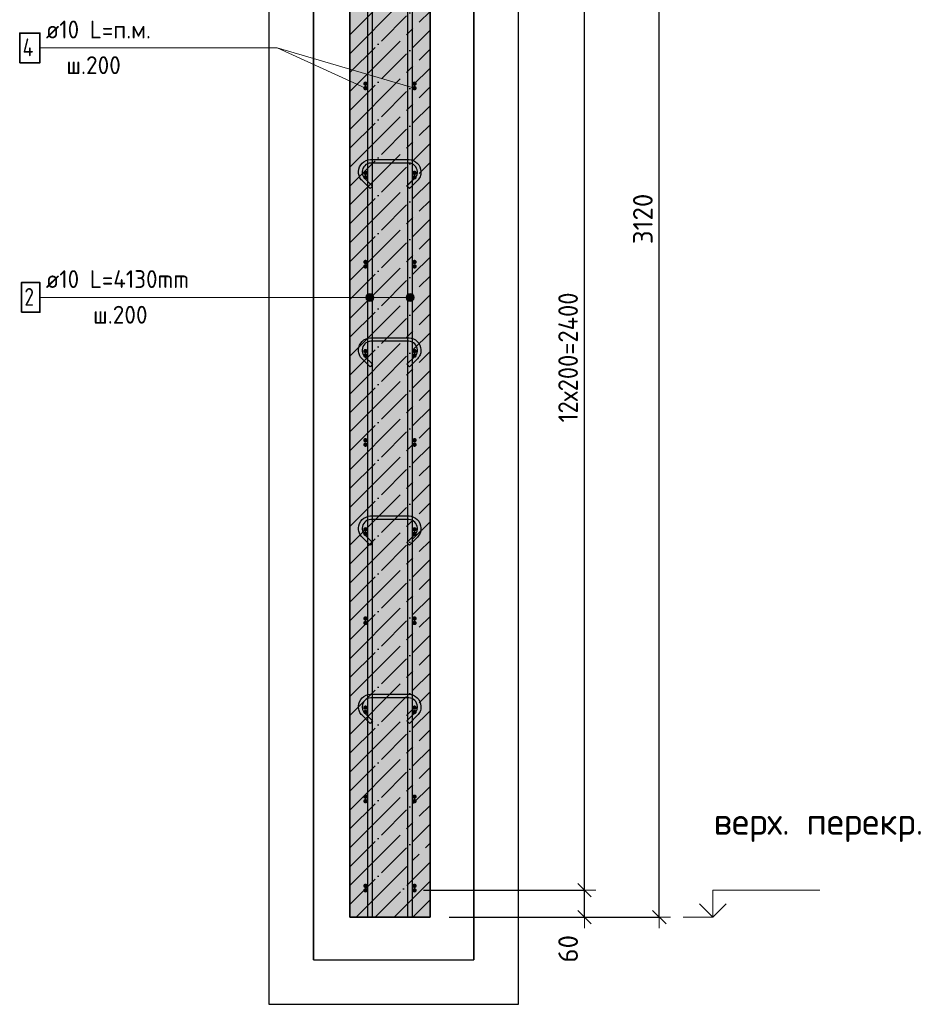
# Model space of a CAD drawing. Header units: millimetres. Extents: x 2792 to 69837, y -2757 to 29968.
# Tile 32 of 77: x 23888 to 25910, y 25117 to 27326. Entities that reach past the tile are written whole.
import ezdxf

# ---------------------------------------------------------------- set-up
doc = ezdxf.new("R2010")
doc.units = ezdxf.units.MM
doc.header["$PDMODE"] = 65
doc.linetypes.add('______11', pattern=[100, 80, -10, 0, -10])
doc.linetypes.add('______5', pattern=[220, 160, -20, 20, -20])
for name, color, linetype, lineweight in [('Standard', 7, 'Continuous', 25), ('Арм.стержн. Арматура края', 96, 'Continuous', 35), ('Арм.стержн. вертикальными 1', 22, 'Continuous', 35), ('Арм.стержн.горизонт. 1', 180, 'Continuous', 35), ('Высотная отметки_ общее', 7, 'Continuous', 13), ('Размерная линия_ общее', 7, 'Continuous', 13)]:
    doc.layers.add(name, color=color, linetype=linetype, lineweight=lineweight)
doc.layers.add('Арм.стержн.Стяжки', color=7, linetype='Continuous', lineweight=35, true_color=0x501e0f)
doc.styles.add('ISOCPEUR', font='ISOCPEUR')
doc.dimstyles.new('DIMSTYLE_3', dxfattribs={"dimtxt": 44, "dimasz": 50, "dimexe": 0, "dimexo": 0, "dimgap": 22, "dimtad": 2, "dimdec": 0, "dimrnd": 5, "dimzin": 12, "dimdsep": 46, "dimtxsty": 'ISOCPEUR', "dimblk1": 'ALL_ML_STRICH', "dimblk2": 'ALL_ML_STRICH', "dimsah": 1, "dimcen": 0, "dimclrd": 7, "dimclre": 256, "dimclrt": 7, "dimadec": 0, "dimazin": 0, "dimtfac": 1, "dimtdec": 0, "dimtix": 1, "dimtmove": 2, "dimatfit": 3, "dimfxl": 0, "dimtzin": 0, "dimlwd": 0, "dimlwe": -3, "dimarcsym": 0})
doc.dimstyles.new('DIMSTYLE_8', dxfattribs={"dimtxt": 44, "dimasz": 50, "dimexe": 0, "dimexo": 0, "dimgap": 22, "dimtad": 2, "dimdec": 0, "dimrnd": 5, "dimzin": 12, "dimdsep": 46, "dimtxsty": 'ISOCPEUR', "dimblk1": 'ALL_ML_STRICH', "dimblk2": 'ALL_ML_STRICH', "dimsah": 1, "dimcen": 0, "dimclrd": 7, "dimclre": 256, "dimclrt": 7, "dimadec": 0, "dimazin": 0, "dimtfac": 1, "dimtdec": 0, "dimtix": 1, "dimtmove": 2, "dimatfit": 3, "dimfxl": 0, "dimtvp": 1.2, "dimtzin": 0, "dimlwd": 0, "dimlwe": -3, "dimarcsym": 0})

# ---------------------------------------------------------------- blocks, each defined once
blk = doc.blocks.new('COMPLEX_ELEVATIONDIM_7')
at = {"layer": 'Высотная отметки_ общее', "color": 7, "linetype": 'Continuous', "lineweight": 13, "transparency": 33554687}
for p, q in [((25442.5, 28612.6), (25442.5, 28672.6)), ((25442.5, 28672.6), (25682.5, 28672.6)), ((25442.5, 28612.6), (25412.5, 28642.6)), ((25442.5, 28612.6), (25472.5, 28642.6)), ((25442.5, 28612.6), (25442.5, 28612.6)), ((25442.5, 28612.6), (25442.5, 28612.6)), ((25442.5, 28612.6), (25442.5, 28612.6)), ((25442.5, 28612.6), (25442.5, 28612.6)), ((25442.5, 25312.6), (25442.5, 25372.6)), ((25442.5, 25372.6), (25682.5, 25372.6)), ((25442.5, 25312.6), (25412.5, 25342.6)), ((25442.5, 25312.6), (25472.5, 25342.6)), ((25442.5, 25312.6), (25376.3, 25312.6)), ((25442.5, 25312.6), (25442.5, 25312.6)), ((25442.5, 25312.6), (25442.5, 25312.6)), ((25442.5, 25312.6), (25442.5, 25312.6)), ((25442.5, 25312.6), (25442.5, 25312.6))]:
    blk.add_line(p, q, dxfattribs=at)
blk.add_lwpolyline([(25442.5, 28612.6), (25436.8, 28612.6), (25436.8, 28612.6), (25376.3, 28612.6)], dxfattribs=at)
at = {"layer": 'Высотная отметки_ общее', "color": 7, "linetype": 'Continuous', "lineweight": 13, "transparency": 33554687, "char_height": 60, "attachment_point": 7, "style": 'ISOCPEUR'}
for s, insert, width in [('\\W0.97;верх. перек.', (25445.8, 28790.5), 478.865), ('\\W0.98;верх. перекр.', (25444.3, 25481), 520.896)]:
    blk.add_mtext(s, dxfattribs=dict(at, insert=insert, width=width))
blk = doc.blocks.new('ALL_ML_STRICH')
at = {"color": 0, "linetype": 'ByBlock', "lineweight": -2}
for p, q in [((0, -0.5), (0, 0.5)), ((-1, 0), (0.5, 0)), ((-0.3, -0.3), (0.3, 0.3))]:
    blk.add_line(p, q, dxfattribs=at)
blk = doc.blocks.new('*D194')
at = {"layer": 'DEFPOINTS', "color": 7, "linetype": 'Continuous', "lineweight": 13, "transparency": 33554687}
for p in [(24904.5, 28432.6), (24933.2, 25312.6), (25322.5, 25312.6)]:
    blk.add_point(p, dxfattribs=at)
at = {"layer": 'Размерная линия_ общее', "color": 253, "linetype": 'Continuous', "lineweight": -2, "true_color": 0xa0a0a0, "transparency": 33554687}
for p, q in [((24924.5, 28432.6), (25322.5, 28432.6)), ((24953.2, 25312.6), (25322.5, 25312.6))]:
    blk.add_line(p, q, dxfattribs=at)
at = {"layer": 'Размерная линия_ общее', "color": 7, "linetype": 'Continuous', "lineweight": -2, "transparency": 33554687}
blk.add_line((25322.5, 25312.6), (25322.5, 28432.6), dxfattribs=at)
at = {"layer": 'Размерная линия_ общее', "color": 7, "linetype": 'Continuous', "lineweight": 13, "transparency": 33554687, "xscale": 50, "yscale": 50, "zscale": 50}
for p, rotation in [((25322.5, 28432.6), 90), ((25322.5, 25312.6), 270)]:
    blk.add_blockref('ALL_ML_STRICH', p, dxfattribs=dict(at, rotation=rotation))
at = {"layer": 'Размерная линия_ общее', "color": 7, "linetype": 'Continuous', "lineweight": 13, "transparency": 33554687, "insert": (25285.5, 26879.2), "char_height": 44, "width": 176, "attachment_point": 5, "rotation": 90, "style": 'ISOCPEUR'}
blk.add_mtext('\\A1;{3120}', dxfattribs=at)
blk = doc.blocks.new('*D196')
at = {"layer": 'DEFPOINTS', "color": 7, "linetype": 'Continuous', "lineweight": 13, "transparency": 33554687}
for p in [(24773.3, 25372.6), (24831.1, 25312.6), (25154.8, 25312.6)]:
    blk.add_point(p, dxfattribs=at)
at = {"layer": 'Размерная линия_ общее', "color": 253, "linetype": 'Continuous', "lineweight": -2, "true_color": 0xa0a0a0, "transparency": 33554687}
for p, q in [((24793.3, 25372.6), (25154.8, 25372.6)), ((24851.1, 25312.6), (25154.8, 25312.6))]:
    blk.add_line(p, q, dxfattribs=at)
at = {"layer": 'Размерная линия_ общее', "color": 7, "linetype": 'Continuous', "lineweight": -2, "transparency": 33554687}
blk.add_line((25154.8, 25312.6), (25154.8, 25372.6), dxfattribs=at)
at = {"layer": 'Размерная линия_ общее', "color": 7, "linetype": 'Continuous', "lineweight": 13, "transparency": 33554687, "xscale": 50, "yscale": 50, "zscale": 50}
for p, rotation in [((25154.8, 25372.6), 90), ((25154.8, 25312.6), 270)]:
    blk.add_blockref('ALL_ML_STRICH', p, dxfattribs=dict(at, rotation=rotation))
at = {"layer": 'Размерная линия_ общее', "color": 7, "linetype": 'Continuous', "lineweight": 13, "transparency": 33554687, "insert": (25117.9, 25241.3), "char_height": 44, "width": 88, "attachment_point": 5, "rotation": 90, "style": 'ISOCPEUR'}
blk.add_mtext('\\A1;{60}', dxfattribs=at)
blk = doc.blocks.new('*D197')
at = {"layer": 'DEFPOINTS', "color": 7, "linetype": 'Continuous', "lineweight": 13, "transparency": 33554687}
for p in [(24773.3, 27772.6), (24773.3, 25372.6), (25154.8, 25372.6)]:
    blk.add_point(p, dxfattribs=at)
at = {"layer": 'Размерная линия_ общее', "color": 253, "linetype": 'Continuous', "lineweight": -2, "true_color": 0xa0a0a0, "transparency": 33554687}
for p, q in [((24793.3, 27772.6), (25154.8, 27772.6)), ((24793.3, 25372.6), (25154.8, 25372.6))]:
    blk.add_line(p, q, dxfattribs=at)
at = {"layer": 'Размерная линия_ общее', "color": 7, "linetype": 'Continuous', "lineweight": -2, "transparency": 33554687}
blk.add_line((25154.8, 25372.6), (25154.8, 27772.6), dxfattribs=at)
at = {"layer": 'Размерная линия_ общее', "color": 7, "linetype": 'Continuous', "lineweight": 13, "transparency": 33554687, "xscale": 50, "yscale": 50, "zscale": 50}
for p, rotation in [((25154.8, 27772.6), 90), ((25154.8, 25372.6), 270)]:
    blk.add_blockref('ALL_ML_STRICH', p, dxfattribs=dict(at, rotation=rotation))
at = {"layer": 'Размерная линия_ общее', "color": 7, "linetype": 'Continuous', "lineweight": 13, "transparency": 33554687, "insert": (25095.8, 26422.6), "char_height": 44, "width": 2.2, "attachment_point": 1, "rotation": 90, "line_spacing_factor": 0.60241, "style": 'ISOCPEUR'}
blk.add_mtext('\\W0.91;12х200=2400', dxfattribs=at)

msp = doc.modelspace()

# ---------------------------------------------------------------- hatches: boundary and pattern name
at = {"layer": 'Standard', "linetype": 'Continuous', "lineweight": -3, "true_color": 0xc7c7c7, "transparency": 33554687}
msp.add_hatch(color=9, dxfattribs=at).paths.add_polyline_path([(24808.3, 25312.6), (24808.3, 28432.6), (24628.3, 28432.6), (24628.3, 25312.6)])
at = {"layer": 'Арм.стержн. Арматура края', "linetype": 'Continuous', "lineweight": 50, "transparency": 33554687}
for points in [[(24668.3, 27182.6), (24667.9, 27184.5), (24666.8, 27186.1), (24665.2, 27187.2), (24663.3, 27187.6), (24661.4, 27187.2), (24659.8, 27186.1), (24658.7, 27184.5), (24658.3, 27182.6), (24658.7, 27180.7), (24659.8, 27179.1), (24661.4, 27178), (24663.3, 27177.6), (24665.2, 27178), (24666.8, 27179.1), (24667.9, 27180.7)], [(24778.3, 27182.6), (24777.9, 27184.5), (24776.8, 27186.1), (24775.2, 27187.2), (24773.3, 27187.6), (24771.4, 27187.2), (24769.8, 27186.1), (24768.7, 27184.5), (24768.3, 27182.6), (24768.7, 27180.7), (24769.8, 27179.1), (24771.4, 27178), (24773.3, 27177.6), (24775.2, 27178), (24776.8, 27179.1), (24777.9, 27180.7)], [(24668.3, 26982.6), (24667.9, 26984.5), (24666.8, 26986.1), (24665.2, 26987.2), (24663.3, 26987.6), (24661.4, 26987.2), (24659.8, 26986.1), (24658.7, 26984.5), (24658.3, 26982.6), (24658.7, 26980.7), (24659.8, 26979.1), (24661.4, 26978), (24663.3, 26977.6), (24665.2, 26978), (24666.8, 26979.1), (24667.9, 26980.7)], [(24778.3, 26982.6), (24777.9, 26984.5), (24776.8, 26986.1), (24775.2, 26987.2), (24773.3, 26987.6), (24771.4, 26987.2), (24769.8, 26986.1), (24768.7, 26984.5), (24768.3, 26982.6), (24768.7, 26980.7), (24769.8, 26979.1), (24771.4, 26978), (24773.3, 26977.6), (24775.2, 26978), (24776.8, 26979.1), (24777.9, 26980.7)], [(24668.3, 26782.6), (24667.9, 26784.5), (24666.8, 26786.1), (24665.2, 26787.2), (24663.3, 26787.6), (24661.4, 26787.2), (24659.8, 26786.1), (24658.7, 26784.5), (24658.3, 26782.6), (24658.7, 26780.7), (24659.8, 26779.1), (24661.4, 26778), (24663.3, 26777.6), (24665.2, 26778), (24666.8, 26779.1), (24667.9, 26780.7)], [(24778.3, 26782.6), (24777.9, 26784.5), (24776.8, 26786.1), (24775.2, 26787.2), (24773.3, 26787.6), (24771.4, 26787.2), (24769.8, 26786.1), (24768.7, 26784.5), (24768.3, 26782.6), (24768.7, 26780.7), (24769.8, 26779.1), (24771.4, 26778), (24773.3, 26777.6), (24775.2, 26778), (24776.8, 26779.1), (24777.9, 26780.7)], [(24668.3, 26582.6), (24667.9, 26584.5), (24666.8, 26586.1), (24665.2, 26587.2), (24663.3, 26587.6), (24661.4, 26587.2), (24659.8, 26586.1), (24658.7, 26584.5), (24658.3, 26582.6), (24658.7, 26580.7), (24659.8, 26579.1), (24661.4, 26578), (24663.3, 26577.6), (24665.2, 26578), (24666.8, 26579.1), (24667.9, 26580.7)], [(24778.3, 26582.6), (24777.9, 26584.5), (24776.8, 26586.1), (24775.2, 26587.2), (24773.3, 26587.6), (24771.4, 26587.2), (24769.8, 26586.1), (24768.7, 26584.5), (24768.3, 26582.6), (24768.7, 26580.7), (24769.8, 26579.1), (24771.4, 26578), (24773.3, 26577.6), (24775.2, 26578), (24776.8, 26579.1), (24777.9, 26580.7)], [(24668.3, 26382.6), (24667.9, 26384.5), (24666.8, 26386.1), (24665.2, 26387.2), (24663.3, 26387.6), (24661.4, 26387.2), (24659.8, 26386.1), (24658.7, 26384.5), (24658.3, 26382.6), (24658.7, 26380.7), (24659.8, 26379.1), (24661.4, 26378), (24663.3, 26377.6), (24665.2, 26378), (24666.8, 26379.1), (24667.9, 26380.7)], [(24778.3, 26382.6), (24777.9, 26384.5), (24776.8, 26386.1), (24775.2, 26387.2), (24773.3, 26387.6), (24771.4, 26387.2), (24769.8, 26386.1), (24768.7, 26384.5), (24768.3, 26382.6), (24768.7, 26380.7), (24769.8, 26379.1), (24771.4, 26378), (24773.3, 26377.6), (24775.2, 26378), (24776.8, 26379.1), (24777.9, 26380.7)], [(24668.3, 26182.6), (24667.9, 26184.5), (24666.8, 26186.1), (24665.2, 26187.2), (24663.3, 26187.6), (24661.4, 26187.2), (24659.8, 26186.1), (24658.7, 26184.5), (24658.3, 26182.6), (24658.7, 26180.7), (24659.8, 26179.1), (24661.4, 26178), (24663.3, 26177.6), (24665.2, 26178), (24666.8, 26179.1), (24667.9, 26180.7)], [(24778.3, 26182.6), (24777.9, 26184.5), (24776.8, 26186.1), (24775.2, 26187.2), (24773.3, 26187.6), (24771.4, 26187.2), (24769.8, 26186.1), (24768.7, 26184.5), (24768.3, 26182.6), (24768.7, 26180.7), (24769.8, 26179.1), (24771.4, 26178), (24773.3, 26177.6), (24775.2, 26178), (24776.8, 26179.1), (24777.9, 26180.7)], [(24668.3, 25982.6), (24667.9, 25984.5), (24666.8, 25986.1), (24665.2, 25987.2), (24663.3, 25987.6), (24661.4, 25987.2), (24659.8, 25986.1), (24658.7, 25984.5), (24658.3, 25982.6), (24658.7, 25980.7), (24659.8, 25979.1), (24661.4, 25978), (24663.3, 25977.6), (24665.2, 25978), (24666.8, 25979.1), (24667.9, 25980.7)], [(24778.3, 25982.6), (24777.9, 25984.5), (24776.8, 25986.1), (24775.2, 25987.2), (24773.3, 25987.6), (24771.4, 25987.2), (24769.8, 25986.1), (24768.7, 25984.5), (24768.3, 25982.6), (24768.7, 25980.7), (24769.8, 25979.1), (24771.4, 25978), (24773.3, 25977.6), (24775.2, 25978), (24776.8, 25979.1), (24777.9, 25980.7)], [(24668.3, 25782.6), (24667.9, 25784.5), (24666.8, 25786.1), (24665.2, 25787.2), (24663.3, 25787.6), (24661.4, 25787.2), (24659.8, 25786.1), (24658.7, 25784.5), (24658.3, 25782.6), (24658.7, 25780.7), (24659.8, 25779.1), (24661.4, 25778), (24663.3, 25777.6), (24665.2, 25778), (24666.8, 25779.1), (24667.9, 25780.7)], [(24778.3, 25782.6), (24777.9, 25784.5), (24776.8, 25786.1), (24775.2, 25787.2), (24773.3, 25787.6), (24771.4, 25787.2), (24769.8, 25786.1), (24768.7, 25784.5), (24768.3, 25782.6), (24768.7, 25780.7), (24769.8, 25779.1), (24771.4, 25778), (24773.3, 25777.6), (24775.2, 25778), (24776.8, 25779.1), (24777.9, 25780.7)], [(24668.3, 25582.6), (24667.9, 25584.5), (24666.8, 25586.1), (24665.2, 25587.2), (24663.3, 25587.6), (24661.4, 25587.2), (24659.8, 25586.1), (24658.7, 25584.5), (24658.3, 25582.6), (24658.7, 25580.7), (24659.8, 25579.1), (24661.4, 25578), (24663.3, 25577.6), (24665.2, 25578), (24666.8, 25579.1), (24667.9, 25580.7)], [(24778.3, 25582.6), (24777.9, 25584.5), (24776.8, 25586.1), (24775.2, 25587.2), (24773.3, 25587.6), (24771.4, 25587.2), (24769.8, 25586.1), (24768.7, 25584.5), (24768.3, 25582.6), (24768.7, 25580.7), (24769.8, 25579.1), (24771.4, 25578), (24773.3, 25577.6), (24775.2, 25578), (24776.8, 25579.1), (24777.9, 25580.7)], [(24668.3, 25382.6), (24667.9, 25384.5), (24666.8, 25386.1), (24665.2, 25387.2), (24663.3, 25387.6), (24661.4, 25387.2), (24659.8, 25386.1), (24658.7, 25384.5), (24658.3, 25382.6), (24658.7, 25380.7), (24659.8, 25379.1), (24661.4, 25378), (24663.3, 25377.6), (24665.2, 25378), (24666.8, 25379.1), (24667.9, 25380.7)], [(24778.3, 25382.6), (24777.9, 25384.5), (24776.8, 25386.1), (24775.2, 25387.2), (24773.3, 25387.6), (24771.4, 25387.2), (24769.8, 25386.1), (24768.7, 25384.5), (24768.3, 25382.6), (24768.7, 25380.7), (24769.8, 25379.1), (24771.4, 25378), (24773.3, 25377.6), (24775.2, 25378), (24776.8, 25379.1), (24777.9, 25380.7)]]:
    msp.add_hatch(color=4, dxfattribs=at).paths.add_polyline_path(points)
at = {"layer": 'Арм.стержн. вертикальными 1', "linetype": 'Continuous', "lineweight": 13, "transparency": 33554687}
for points in [[(24665.6, 26698.4), (24665.6, 26707.4), (24664.3, 26702.9)], [(24665.6, 26707.4), (24668.8, 26695.2), (24668.8, 26710.6)], [(24665.6, 26707.4), (24665.6, 26698.4), (24668.8, 26695.2)], [(24668.8, 26710.6), (24673.3, 26693.9), (24673.3, 26711.9)], [(24668.8, 26710.6), (24668.8, 26695.2), (24673.3, 26693.9)], [(24673.3, 26711.9), (24673.3, 26693.9), (24677.8, 26695.2)], [(24673.3, 26711.9), (24677.8, 26695.2), (24677.8, 26710.6)], [(24677.8, 26710.6), (24677.8, 26695.2), (24681, 26698.4)], [(24677.8, 26710.6), (24681, 26698.4), (24681, 26707.4)], [(24681, 26707.4), (24681, 26698.4), (24682.3, 26702.9)], [(24755.6, 26698.4), (24755.6, 26707.4), (24754.3, 26702.9)], [(24755.6, 26707.4), (24758.8, 26695.2), (24758.8, 26710.6)], [(24755.6, 26707.4), (24755.6, 26698.4), (24758.8, 26695.2)], [(24758.8, 26710.6), (24763.3, 26693.9), (24763.3, 26711.9)], [(24758.8, 26710.6), (24758.8, 26695.2), (24763.3, 26693.9)], [(24763.3, 26711.9), (24763.3, 26693.9), (24767.8, 26695.2)], [(24763.3, 26711.9), (24767.8, 26695.2), (24767.8, 26710.6)], [(24767.8, 26710.6), (24767.8, 26695.2), (24771, 26698.4)], [(24767.8, 26710.6), (24771, 26698.4), (24771, 26707.4)], [(24771, 26707.4), (24771, 26698.4), (24772.3, 26702.9)]]:
    msp.add_hatch(color=7, dxfattribs=at).paths.add_polyline_path(points)
at = {"layer": 'Арм.стержн.горизонт. 1', "linetype": 'Continuous', "lineweight": 50, "transparency": 33554687}
for points in [[(24668.3, 27172.6), (24667.9, 27174.5), (24666.8, 27176.1), (24665.2, 27177.2), (24663.3, 27177.6), (24661.4, 27177.2), (24659.8, 27176.1), (24658.7, 27174.5), (24658.3, 27172.6), (24658.7, 27170.7), (24659.8, 27169.1), (24661.4, 27168), (24663.3, 27167.6), (24665.2, 27168), (24666.8, 27169.1), (24667.9, 27170.7)], [(24778.3, 27172.6), (24777.9, 27174.5), (24776.8, 27176.1), (24775.2, 27177.2), (24773.3, 27177.6), (24771.4, 27177.2), (24769.8, 27176.1), (24768.7, 27174.5), (24768.3, 27172.6), (24768.7, 27170.7), (24769.8, 27169.1), (24771.4, 27168), (24773.3, 27167.6), (24775.2, 27168), (24776.8, 27169.1), (24777.9, 27170.7)], [(24668.3, 26972.6), (24667.9, 26974.5), (24666.8, 26976.1), (24665.2, 26977.2), (24663.3, 26977.6), (24661.4, 26977.2), (24659.8, 26976.1), (24658.7, 26974.5), (24658.3, 26972.6), (24658.7, 26970.7), (24659.8, 26969.1), (24661.4, 26968), (24663.3, 26967.6), (24665.2, 26968), (24666.8, 26969.1), (24667.9, 26970.7)], [(24778.3, 26972.6), (24777.9, 26974.5), (24776.8, 26976.1), (24775.2, 26977.2), (24773.3, 26977.6), (24771.4, 26977.2), (24769.8, 26976.1), (24768.7, 26974.5), (24768.3, 26972.6), (24768.7, 26970.7), (24769.8, 26969.1), (24771.4, 26968), (24773.3, 26967.6), (24775.2, 26968), (24776.8, 26969.1), (24777.9, 26970.7)], [(24668.3, 26772.6), (24667.9, 26774.5), (24666.8, 26776.1), (24665.2, 26777.2), (24663.3, 26777.6), (24661.4, 26777.2), (24659.8, 26776.1), (24658.7, 26774.5), (24658.3, 26772.6), (24658.7, 26770.7), (24659.8, 26769.1), (24661.4, 26768), (24663.3, 26767.6), (24665.2, 26768), (24666.8, 26769.1), (24667.9, 26770.7)], [(24778.3, 26772.6), (24777.9, 26774.5), (24776.8, 26776.1), (24775.2, 26777.2), (24773.3, 26777.6), (24771.4, 26777.2), (24769.8, 26776.1), (24768.7, 26774.5), (24768.3, 26772.6), (24768.7, 26770.7), (24769.8, 26769.1), (24771.4, 26768), (24773.3, 26767.6), (24775.2, 26768), (24776.8, 26769.1), (24777.9, 26770.7)], [(24668.3, 26572.6), (24667.9, 26574.5), (24666.8, 26576.1), (24665.2, 26577.2), (24663.3, 26577.6), (24661.4, 26577.2), (24659.8, 26576.1), (24658.7, 26574.5), (24658.3, 26572.6), (24658.7, 26570.7), (24659.8, 26569.1), (24661.4, 26568), (24663.3, 26567.6), (24665.2, 26568), (24666.8, 26569.1), (24667.9, 26570.7)], [(24778.3, 26572.6), (24777.9, 26574.5), (24776.8, 26576.1), (24775.2, 26577.2), (24773.3, 26577.6), (24771.4, 26577.2), (24769.8, 26576.1), (24768.7, 26574.5), (24768.3, 26572.6), (24768.7, 26570.7), (24769.8, 26569.1), (24771.4, 26568), (24773.3, 26567.6), (24775.2, 26568), (24776.8, 26569.1), (24777.9, 26570.7)], [(24668.3, 26372.6), (24667.9, 26374.5), (24666.8, 26376.1), (24665.2, 26377.2), (24663.3, 26377.6), (24661.4, 26377.2), (24659.8, 26376.1), (24658.7, 26374.5), (24658.3, 26372.6), (24658.7, 26370.7), (24659.8, 26369.1), (24661.4, 26368), (24663.3, 26367.6), (24665.2, 26368), (24666.8, 26369.1), (24667.9, 26370.7)], [(24778.3, 26372.6), (24777.9, 26374.5), (24776.8, 26376.1), (24775.2, 26377.2), (24773.3, 26377.6), (24771.4, 26377.2), (24769.8, 26376.1), (24768.7, 26374.5), (24768.3, 26372.6), (24768.7, 26370.7), (24769.8, 26369.1), (24771.4, 26368), (24773.3, 26367.6), (24775.2, 26368), (24776.8, 26369.1), (24777.9, 26370.7)], [(24668.3, 26172.6), (24667.9, 26174.5), (24666.8, 26176.1), (24665.2, 26177.2), (24663.3, 26177.6), (24661.4, 26177.2), (24659.8, 26176.1), (24658.7, 26174.5), (24658.3, 26172.6), (24658.7, 26170.7), (24659.8, 26169.1), (24661.4, 26168), (24663.3, 26167.6), (24665.2, 26168), (24666.8, 26169.1), (24667.9, 26170.7)], [(24778.3, 26172.6), (24777.9, 26174.5), (24776.8, 26176.1), (24775.2, 26177.2), (24773.3, 26177.6), (24771.4, 26177.2), (24769.8, 26176.1), (24768.7, 26174.5), (24768.3, 26172.6), (24768.7, 26170.7), (24769.8, 26169.1), (24771.4, 26168), (24773.3, 26167.6), (24775.2, 26168), (24776.8, 26169.1), (24777.9, 26170.7)], [(24668.3, 25972.6), (24667.9, 25974.5), (24666.8, 25976.1), (24665.2, 25977.2), (24663.3, 25977.6), (24661.4, 25977.2), (24659.8, 25976.1), (24658.7, 25974.5), (24658.3, 25972.6), (24658.7, 25970.7), (24659.8, 25969.1), (24661.4, 25968), (24663.3, 25967.6), (24665.2, 25968), (24666.8, 25969.1), (24667.9, 25970.7)], [(24778.3, 25972.6), (24777.9, 25974.5), (24776.8, 25976.1), (24775.2, 25977.2), (24773.3, 25977.6), (24771.4, 25977.2), (24769.8, 25976.1), (24768.7, 25974.5), (24768.3, 25972.6), (24768.7, 25970.7), (24769.8, 25969.1), (24771.4, 25968), (24773.3, 25967.6), (24775.2, 25968), (24776.8, 25969.1), (24777.9, 25970.7)], [(24668.3, 25772.6), (24667.9, 25774.5), (24666.8, 25776.1), (24665.2, 25777.2), (24663.3, 25777.6), (24661.4, 25777.2), (24659.8, 25776.1), (24658.7, 25774.5), (24658.3, 25772.6), (24658.7, 25770.7), (24659.8, 25769.1), (24661.4, 25768), (24663.3, 25767.6), (24665.2, 25768), (24666.8, 25769.1), (24667.9, 25770.7)], [(24778.3, 25772.6), (24777.9, 25774.5), (24776.8, 25776.1), (24775.2, 25777.2), (24773.3, 25777.6), (24771.4, 25777.2), (24769.8, 25776.1), (24768.7, 25774.5), (24768.3, 25772.6), (24768.7, 25770.7), (24769.8, 25769.1), (24771.4, 25768), (24773.3, 25767.6), (24775.2, 25768), (24776.8, 25769.1), (24777.9, 25770.7)], [(24668.3, 25572.6), (24667.9, 25574.5), (24666.8, 25576.1), (24665.2, 25577.2), (24663.3, 25577.6), (24661.4, 25577.2), (24659.8, 25576.1), (24658.7, 25574.5), (24658.3, 25572.6), (24658.7, 25570.7), (24659.8, 25569.1), (24661.4, 25568), (24663.3, 25567.6), (24665.2, 25568), (24666.8, 25569.1), (24667.9, 25570.7)], [(24778.3, 25572.6), (24777.9, 25574.5), (24776.8, 25576.1), (24775.2, 25577.2), (24773.3, 25577.6), (24771.4, 25577.2), (24769.8, 25576.1), (24768.7, 25574.5), (24768.3, 25572.6), (24768.7, 25570.7), (24769.8, 25569.1), (24771.4, 25568), (24773.3, 25567.6), (24775.2, 25568), (24776.8, 25569.1), (24777.9, 25570.7)], [(24668.3, 25372.6), (24667.9, 25374.5), (24666.8, 25376.1), (24665.2, 25377.2), (24663.3, 25377.6), (24661.4, 25377.2), (24659.8, 25376.1), (24658.7, 25374.5), (24658.3, 25372.6), (24658.7, 25370.7), (24659.8, 25369.1), (24661.4, 25368), (24663.3, 25367.6), (24665.2, 25368), (24666.8, 25369.1), (24667.9, 25370.7)], [(24778.3, 25372.6), (24777.9, 25374.5), (24776.8, 25376.1), (24775.2, 25377.2), (24773.3, 25377.6), (24771.4, 25377.2), (24769.8, 25376.1), (24768.7, 25374.5), (24768.3, 25372.6), (24768.7, 25370.7), (24769.8, 25369.1), (24771.4, 25368), (24773.3, 25367.6), (24775.2, 25368), (24776.8, 25369.1), (24777.9, 25370.7)]]:
    msp.add_hatch(color=4, dxfattribs=at).paths.add_polyline_path(points)

# ---------------------------------------------------------------- linework, layer by layer
at = {"color": 52, "linetype": 'Continuous', "lineweight": -3, "transparency": 33554687}
for p, q in [((24546.5, 25216.8), (24546.5, 29782)), ((24546.5, 29782), (24546.5, 25216.8)), ((24906.5, 25216.8), (24906.5, 29782)), ((24906.5, 29782), (24906.5, 25216.8)), ((24546.5, 25216.8), (24906.5, 25216.8)), ((24546.5, 25216.8), (24906.5, 25216.8))]:
    msp.add_line(p, q, dxfattribs=at)
at = {"layer": 'Standard', "color": 7, "linetype": 'Continuous', "lineweight": 35, "transparency": 33554687}
for p, q in [((24628.3, 28432.6), (24628.3, 25312.6)), ((24808.3, 25312.6), (24808.3, 28432.6)), ((24628.3, 25312.6), (24808.3, 25312.6))]:
    msp.add_line(p, q, dxfattribs=at)
at = {"layer": 'Standard', "color": 253, "linetype": '______11', "lineweight": -3, "true_color": 0xababab, "transparency": 33554687}
for p, q in [((24628.3, 27292.3), (24808.3, 27472.3)), ((24628.3, 27207.5), (24808.3, 27387.5)), ((24628.3, 27122.6), (24808.3, 27302.6)), ((24628.3, 27037.8), (24808.3, 27217.8)), ((24628.3, 26952.9), (24808.3, 27132.9)), ((24628.3, 26868.1), (24808.3, 27048.1)), ((24628.3, 26783.2), (24808.3, 26963.2)), ((24628.3, 26698.4), (24808.3, 26878.4)), ((24628.3, 26613.5), (24808.3, 26793.5)), ((24628.3, 26528.7), (24808.3, 26708.7)), ((24628.3, 26443.8), (24808.3, 26623.8)), ((24628.3, 26358.9), (24808.3, 26538.9)), ((24628.3, 26274.1), (24808.3, 26454.1)), ((24628.3, 26189.2), (24808.3, 26369.2)), ((24628.3, 26104.4), (24808.3, 26284.4)), ((24628.3, 26019.5), (24808.3, 26199.5)), ((24628.3, 25934.7), (24808.3, 26114.7)), ((24628.3, 25849.8), (24808.3, 26029.8)), ((24628.3, 25765), (24808.3, 25945)), ((24628.3, 25680.1), (24808.3, 25860.1)), ((24628.3, 25595.3), (24808.3, 25775.3)), ((24628.3, 25510.4), (24808.3, 25690.4)), ((24628.3, 25425.6), (24808.3, 25605.6)), ((24628.3, 25340.7), (24808.3, 25520.7)), ((24685, 25312.6), (24808.3, 25435.9)), ((24769.9, 25312.6), (24808.3, 25351))]:
    msp.add_line(p, q, dxfattribs=at)
at = {"layer": 'Standard', "color": 253, "linetype": '______5', "lineweight": -3, "true_color": 0xababab, "transparency": 33554687}
for p, q in [((24628.3, 27249.9), (24808.3, 27429.9)), ((24628.3, 27165), (24808.3, 27345)), ((24628.3, 27080.2), (24808.3, 27260.2)), ((24628.3, 26995.3), (24808.3, 27175.3)), ((24628.3, 26910.5), (24808.3, 27090.5)), ((24628.3, 26825.6), (24808.3, 27005.6)), ((24628.3, 26740.8), (24808.3, 26920.8)), ((24628.3, 26655.9), (24808.3, 26835.9)), ((24628.3, 26571.1), (24808.3, 26751.1)), ((24628.3, 26486.2), (24808.3, 26666.2)), ((24628.3, 26401.4), (24808.3, 26581.4)), ((24628.3, 26316.5), (24808.3, 26496.5)), ((24628.3, 26231.7), (24808.3, 26411.7)), ((24628.3, 26146.8), (24808.3, 26326.8)), ((24628.3, 26062), (24808.3, 26242)), ((24628.3, 25977.1), (24808.3, 26157.1)), ((24628.3, 25892.3), (24808.3, 26072.3)), ((24628.3, 25807.4), (24808.3, 25987.4)), ((24628.3, 25722.6), (24808.3, 25902.6)), ((24628.3, 25637.7), (24808.3, 25817.7)), ((24628.3, 25552.8), (24808.3, 25732.8)), ((24628.3, 25468), (24808.3, 25648)), ((24628.3, 25383.1), (24808.3, 25563.1)), ((24642.6, 25312.6), (24808.3, 25478.3)), ((24727.5, 25312.6), (24808.3, 25393.4))]:
    msp.add_line(p, q, dxfattribs=at)
at = {"layer": 'Standard', "color": 7, "linetype": 'Continuous', "lineweight": 13, "transparency": 33554687}
msp.add_line((24465, 27262.9), (24773.3, 27172.6), dxfattribs=at)
at = {"layer": 'Standard', "color": 7, "linetype": 'Continuous', "lineweight": 25, "transparency": 33554687}
msp.add_lwpolyline([(24446.5, 25116.8), (25006.5, 25116.8), (25006.5, 29882), (24446.5, 29882), (24446.5, 25116.8)], dxfattribs=at)
at = {"layer": 'Арм.стержн. вертикальными 1', "color": 7, "linetype": 'Continuous', "lineweight": 13, "transparency": 33554687}
for p, q in [((23933, 26702.9), (24525, 26702.9)), ((24525, 26702.9), (24673.3, 26702.9)), ((24525, 26702.9), (24763.3, 26702.9)), ((24664.3, 26702.9), (24664.3, 26702.9)), ((24673.3, 26711.9), (24673.3, 26711.9)), ((24673.3, 26693.9), (24673.3, 26693.9)), ((24682.3, 26702.9), (24682.3, 26702.9)), ((24754.3, 26702.9), (24754.3, 26702.9)), ((24763.3, 26711.9), (24763.3, 26711.9)), ((24763.3, 26693.9), (24763.3, 26693.9)), ((24772.3, 26702.9), (24772.3, 26702.9))]:
    msp.add_line(p, q, dxfattribs=at)
at = {"layer": 'Арм.стержн. вертикальными 1', "color": 4, "linetype": 'Continuous', "lineweight": 25, "transparency": 33554687}
for points in [[(24668.3, 25312.6), (24668.3, 29442.6), (24678.3, 29442.6), (24678.3, 25312.6), (24668.3, 25312.6)], [(24758.3, 25312.6), (24758.3, 29442.6), (24768.3, 29442.6), (24768.3, 25312.6), (24758.3, 25312.6)]]:
    msp.add_lwpolyline(points, dxfattribs=at)
at = {"layer": 'Арм.стержн. вертикальными 1', "color": 7, "linetype": 'Continuous', "lineweight": 35, "transparency": 33554687}
msp.add_lwpolyline([(23891.6, 26669.6), (23933, 26669.6), (23933, 26736.2), (23891.6, 26736.2), (23891.6, 26669.6)], dxfattribs=at)
at = {"layer": 'Арм.стержн. вертикальными 1', "color": 7, "linetype": 'Continuous', "lineweight": 13, "transparency": 33554687}
for centre in [(24673.3, 26702.9), (24763.3, 26702.9)]:
    msp.add_circle(centre, 9, dxfattribs=at)
at = {"layer": 'Арм.стержн.горизонт. 1', "color": 7, "linetype": 'Continuous', "lineweight": 13, "transparency": 33554687}
for p, q in [((23933, 27262.9), (24465, 27262.9)), ((24465, 27262.9), (24663.3, 27172.6))]:
    msp.add_line(p, q, dxfattribs=at)
at = {"layer": 'Арм.стержн.горизонт. 1', "color": 52, "linetype": 'Continuous', "lineweight": 25, "transparency": 33554687}
for p, q in [((24628.3, 25312.6), (24628.3, 25312.6)), ((24808.3, 25312.6), (24808.3, 25312.6))]:
    msp.add_line(p, q, dxfattribs=at)
at = {"layer": 'Арм.стержн.горизонт. 1', "color": 7, "linetype": 'Continuous', "lineweight": 35, "transparency": 33554687}
msp.add_lwpolyline([(23887.6, 27229.6), (23933, 27229.6), (23933, 27296.2), (23887.6, 27296.2), (23887.6, 27229.6)], dxfattribs=at)
at = {"layer": 'Арм.стержн.Стяжки', "color": 40, "linetype": 'Continuous', "lineweight": 25, "transparency": 33554687}
for points in [[(24756.4, 26952.9), (24774.2, 26970.7), (24775.5, 26972.2), (24776.6, 26973.7), (24777.5, 26975.3), (24778.3, 26977), (24778.9, 26978.7), (24779.4, 26980.5), (24779.7, 26982.3), (24779.8, 26984.2), (24779.8, 26985.4), (24779.3, 26989), (24778.1, 26992.7), (24776.2, 26996), (24774, 26998.7), (24771.2, 27001), (24767.9, 27002.9), (24764.2, 27004.1), (24760.6, 27004.6), (24675.1, 27004.6), (24671.4, 27004.1), (24667.8, 27002.9), (24664.4, 27001), (24661.7, 26998.7), (24659.4, 26996), (24657.5, 26992.7), (24656.3, 26989), (24655.8, 26985.4), (24655.8, 26984.2), (24656, 26982.3), (24656.3, 26980.5), (24656.7, 26978.7), (24657.4, 26977), (24658.1, 26975.3), (24659.1, 26973.7), (24660.2, 26972.2), (24661.4, 26970.7), (24679.3, 26952.9), (24673.6, 26947.2), (24655.6, 26965.3), (24653.9, 26967.2), (24652.4, 26969.3), (24651, 26971.6), (24650, 26973.9), (24649.1, 26976.3), (24648.4, 26978.8), (24648, 26981.4), (24647.8, 26983.9), (24647.8, 26985.9), (24648.5, 26990.8), (24650.2, 26995.9), (24652.8, 27000.6), (24656, 27004.4), (24659.9, 27007.6), (24664.5, 27010.3), (24669.6, 27011.9), (24674.5, 27012.6), (24761.1, 27012.6), (24766, 27011.9), (24771.1, 27010.3), (24775.8, 27007.6), (24779.6, 27004.4), (24782.9, 27000.6), (24785.5, 26995.9), (24787.1, 26990.8), (24787.8, 26985.9), (24787.8, 26983.9), (24787.6, 26981.4), (24787.2, 26978.8), (24786.6, 26976.3), (24785.7, 26973.9), (24784.6, 26971.6), (24783.3, 26969.3), (24781.8, 26967.2), (24780.1, 26965.3), (24762, 26947.2), (24756.4, 26952.9)], [(24756.4, 26552.9), (24774.2, 26570.7), (24775.5, 26572.2), (24776.6, 26573.7), (24777.5, 26575.3), (24778.3, 26577), (24778.9, 26578.7), (24779.4, 26580.5), (24779.7, 26582.3), (24779.8, 26584.2), (24779.8, 26585.4), (24779.3, 26589), (24778.1, 26592.7), (24776.2, 26596), (24774, 26598.7), (24771.2, 26601), (24767.9, 26602.9), (24764.2, 26604.1), (24760.6, 26604.6), (24675.1, 26604.6), (24671.4, 26604.1), (24667.8, 26602.9), (24664.4, 26601), (24661.7, 26598.7), (24659.4, 26596), (24657.5, 26592.7), (24656.3, 26589), (24655.8, 26585.4), (24655.8, 26584.2), (24656, 26582.3), (24656.3, 26580.5), (24656.7, 26578.7), (24657.4, 26577), (24658.1, 26575.3), (24659.1, 26573.7), (24660.2, 26572.2), (24661.4, 26570.7), (24679.3, 26552.9), (24673.6, 26547.2), (24655.6, 26565.3), (24653.9, 26567.2), (24652.4, 26569.3), (24651, 26571.6), (24650, 26573.9), (24649.1, 26576.3), (24648.4, 26578.8), (24648, 26581.4), (24647.8, 26583.9), (24647.8, 26585.9), (24648.5, 26590.8), (24650.2, 26595.9), (24652.8, 26600.6), (24656, 26604.4), (24659.9, 26607.6), (24664.5, 26610.3), (24669.6, 26611.9), (24674.5, 26612.6), (24761.1, 26612.6), (24766, 26611.9), (24771.1, 26610.3), (24775.8, 26607.6), (24779.6, 26604.4), (24782.9, 26600.6), (24785.5, 26595.9), (24787.1, 26590.8), (24787.8, 26585.9), (24787.8, 26583.9), (24787.6, 26581.4), (24787.2, 26578.8), (24786.6, 26576.3), (24785.7, 26573.9), (24784.6, 26571.6), (24783.3, 26569.3), (24781.8, 26567.2), (24780.1, 26565.3), (24762, 26547.2), (24756.4, 26552.9)], [(24756.4, 26152.9), (24774.2, 26170.7), (24775.5, 26172.2), (24776.6, 26173.7), (24777.5, 26175.3), (24778.3, 26177), (24778.9, 26178.7), (24779.4, 26180.5), (24779.7, 26182.3), (24779.8, 26184.2), (24779.8, 26185.4), (24779.3, 26189), (24778.1, 26192.7), (24776.2, 26196), (24774, 26198.7), (24771.2, 26201), (24767.9, 26202.9), (24764.2, 26204.1), (24760.6, 26204.6), (24675.1, 26204.6), (24671.4, 26204.1), (24667.8, 26202.9), (24664.4, 26201), (24661.7, 26198.7), (24659.4, 26196), (24657.5, 26192.7), (24656.3, 26189), (24655.8, 26185.4), (24655.8, 26184.2), (24656, 26182.3), (24656.3, 26180.5), (24656.7, 26178.7), (24657.4, 26177), (24658.1, 26175.3), (24659.1, 26173.7), (24660.2, 26172.2), (24661.4, 26170.7), (24679.3, 26152.9), (24673.6, 26147.2), (24655.6, 26165.3), (24653.9, 26167.2), (24652.4, 26169.3), (24651, 26171.6), (24650, 26173.9), (24649.1, 26176.3), (24648.4, 26178.8), (24648, 26181.4), (24647.8, 26183.9), (24647.8, 26185.9), (24648.5, 26190.8), (24650.2, 26195.9), (24652.8, 26200.6), (24656, 26204.4), (24659.9, 26207.6), (24664.5, 26210.3), (24669.6, 26211.9), (24674.5, 26212.6), (24761.1, 26212.6), (24766, 26211.9), (24771.1, 26210.3), (24775.8, 26207.6), (24779.6, 26204.4), (24782.9, 26200.6), (24785.5, 26195.9), (24787.1, 26190.8), (24787.8, 26185.9), (24787.8, 26183.9), (24787.6, 26181.4), (24787.2, 26178.8), (24786.6, 26176.3), (24785.7, 26173.9), (24784.6, 26171.6), (24783.3, 26169.3), (24781.8, 26167.2), (24780.1, 26165.3), (24762, 26147.2), (24756.4, 26152.9)], [(24756.4, 25752.9), (24774.2, 25770.7), (24775.5, 25772.2), (24776.6, 25773.7), (24777.5, 25775.3), (24778.3, 25777), (24778.9, 25778.7), (24779.4, 25780.5), (24779.7, 25782.3), (24779.8, 25784.2), (24779.8, 25785.4), (24779.3, 25789), (24778.1, 25792.7), (24776.2, 25796), (24774, 25798.7), (24771.2, 25801), (24767.9, 25802.9), (24764.2, 25804.1), (24760.6, 25804.6), (24675.1, 25804.6), (24671.4, 25804.1), (24667.8, 25802.9), (24664.4, 25801), (24661.7, 25798.7), (24659.4, 25796), (24657.5, 25792.7), (24656.3, 25789), (24655.8, 25785.4), (24655.8, 25784.2), (24656, 25782.3), (24656.3, 25780.5), (24656.7, 25778.7), (24657.4, 25777), (24658.1, 25775.3), (24659.1, 25773.7), (24660.2, 25772.2), (24661.4, 25770.7), (24679.3, 25752.9), (24673.6, 25747.2), (24655.6, 25765.3), (24653.9, 25767.2), (24652.4, 25769.3), (24651, 25771.6), (24650, 25773.9), (24649.1, 25776.3), (24648.4, 25778.8), (24648, 25781.4), (24647.8, 25783.9), (24647.8, 25785.9), (24648.5, 25790.8), (24650.2, 25795.9), (24652.8, 25800.6), (24656, 25804.4), (24659.9, 25807.6), (24664.5, 25810.3), (24669.6, 25811.9), (24674.5, 25812.6), (24761.1, 25812.6), (24766, 25811.9), (24771.1, 25810.3), (24775.8, 25807.6), (24779.6, 25804.4), (24782.9, 25800.6), (24785.5, 25795.9), (24787.1, 25790.8), (24787.8, 25785.9), (24787.8, 25783.9), (24787.6, 25781.4), (24787.2, 25778.8), (24786.6, 25776.3), (24785.7, 25773.9), (24784.6, 25771.6), (24783.3, 25769.3), (24781.8, 25767.2), (24780.1, 25765.3), (24762, 25747.2), (24756.4, 25752.9)]]:
    msp.add_lwpolyline(points, dxfattribs=at)

# ---------------------------------------------------------------- block references
at = {"layer": 'Высотная отметки_ общее', "color": 7, "linetype": 'Continuous', "lineweight": 13, "transparency": 33554687}
msp.add_blockref('COMPLEX_ELEVATIONDIM_7', (0, 0), dxfattribs=at)

# ---------------------------------------------------------------- texts
at = {"layer": 'Арм.стержн. вертикальными 1', "color": 7, "linetype": 'Continuous', "lineweight": 25, "transparency": 33554687, "char_height": 40, "attachment_point": 7, "style": 'ISOCPEUR'}
for s, insert, width in [('\\W0.94;ø10 L=4130mm ', (23946.3, 26724.2), 386.635), ('\\W0.78;2', (23898.3, 26684.2), 43.521), ('\\W0.95;ш.200 ', (24052.3, 26644.2), 174.933)]:
    msp.add_mtext(s, dxfattribs=dict(at, insert=insert, width=width))
at = {"layer": 'Арм.стержн.горизонт. 1', "color": 7, "linetype": 'Continuous', "lineweight": 25, "transparency": 33554687, "char_height": 40, "attachment_point": 7, "style": 'ISOCPEUR'}
for s, insert, width in [('\\W0.94;ø10 L=п.м.', (23946.3, 27284.2), 266.644), ('\\W0.80;4', (23894.3, 27244.2), 47.978), ('\\W0.95;ш.200 ', (23992.3, 27204.2), 174.933)]:
    msp.add_mtext(s, dxfattribs=dict(at, insert=insert, width=width))

# ---------------------------------------------------------------- dimensions: what is measured, and where the dimension line sits
at = {"layer": 'Размерная линия_ общее', "color": 7, "linetype": 'Continuous', "lineweight": 13, "transparency": 33554687}
for base, p1, p2, dimstyle, picture, middle in [((25322.5, 28432.6), (24953.2, 25312.6), (24924.5, 28432.6), 'DIMSTYLE_3', '*D194', (25285.5, 26879.2)), ((25154.8, 25372.6), (24851.1, 25312.6), (24793.3, 25372.6), 'DIMSTYLE_8', '*D196', (25117.9, 25241.3))]:
    dim = msp.add_linear_dim(base=base, p1=p1, p2=p2, angle=90, dimstyle=dimstyle, override={"dimpost": '<>', "dimclrd": 7, "dimclre": 253, "dimclrt": 7, "dimlwd": 0, "dimlwe": 65533}, dxfattribs=at)
    dim.commit()
    dim.dimension.update_dxf_attribs({"geometry": picture, "text_midpoint": middle, "dimtype": 160})
dim = msp.add_linear_dim(base=(25154.8, 27772.6), p1=(24793.3, 25372.6), p2=(24793.3, 27772.6), angle=90, text='\\W0.91;12х200=2400', dimstyle='DIMSTYLE_3', override={"dimpost": '<>', "dimclrd": 7, "dimclre": 253, "dimclrt": 7, "dimlwd": 0, "dimlwe": 65533}, dxfattribs=at)
dim.commit()
dim.dimension.update_dxf_attribs({"geometry": '*D197', "text_midpoint": (25132.8, 26572.6), "dimtype": 160})

doc.saveas('drawing.dxf')
